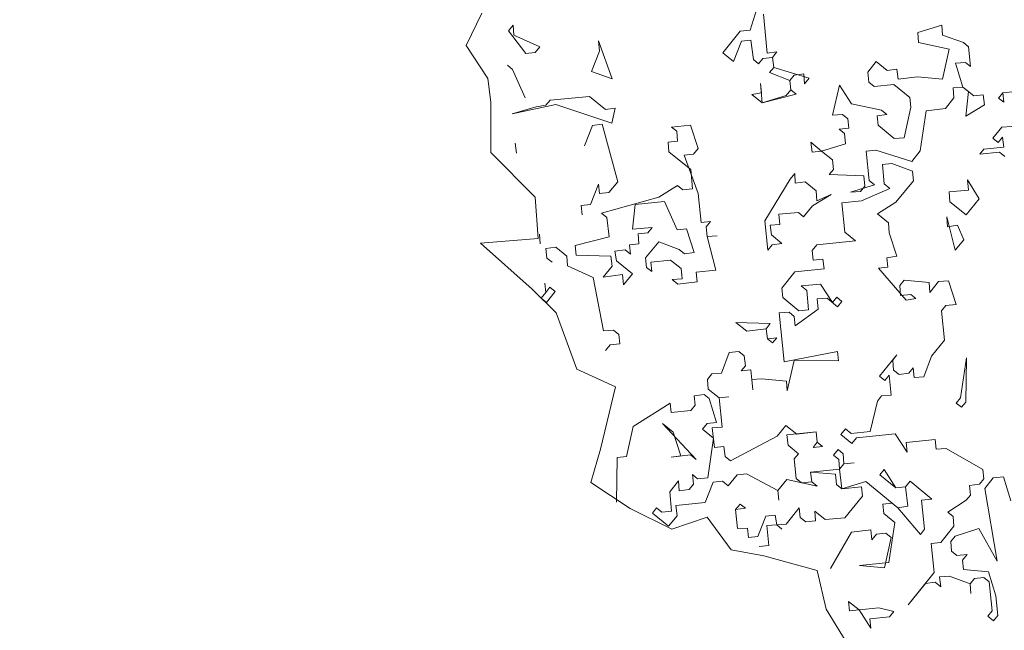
# Model space of a CAD drawing. Header units: millimetres. Extents: x 6487905018 to 6488192500, y 5882180700 to 5882375224.
# Tile 214 of 256: x 6488056913 to 6488058046, y 5882290696 to 5882291399. Entities that reach past the tile are written whole.
import ezdxf
from ezdxf.xclip import XClip

# ---------------------------------------------------------------- set-up
doc = ezdxf.new("R2010")
doc.units = ezdxf.units.MM
doc.header["$MEASUREMENT"] = 0
doc.header["$XCLIPFRAME"] = 2
doc.linetypes.add('Wipeout_Contour', pattern=[1000, 0, -1000])
doc.layers.add('drzewa_Nr_pióra__154', color=94, linetype='Continuous', lineweight=5)
doc.layers.add('Mapa cyfrowa', color=7, linetype='Continuous')
doc.layers.add('Zamość 06.10._2_Mapa cyfrowa', color=7, linetype='Continuous')

# ---------------------------------------------------------------- blocks, each defined once
blk = doc.blocks.new('Rysunek_1_2')
at = {"color": 254, "linetype": 'Wipeout_Contour', "lineweight": 0, "ltscale": 70061284114.24681}
blk.add_wipeout([(6487915525.867126, 5882181505.900702), (6488146644.289524, 5882181505.900702), (6488146644.289524, 5882373115.540435), (6488107628.768834, 5882373115.540435), (6488107628.768834, 5882320263.490532), (6488101226.436201, 5882320263.490532), (6488101226.436201, 5882373115.540435), (6487915525.867126, 5882373115.540435)], dxfattribs=at).dxf.layer = 'Zamość 06.10._2_Mapa cyfrowa'

msp = doc.modelspace()

# ---------------------------------------------------------------- block references
at = {"layer": 'Mapa cyfrowa', "color": 22, "linetype": 'Continuous', "lineweight": 5}
ref = msp.add_blockref('Rysunek_1_2', (0, 0), dxfattribs=at)
XClip(ref).set_block_clipping_path([(6487915525.8671264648, 5882181505.9007024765), (6488146644.2895231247, 5882181505.9007024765), (6488146644.2895231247, 5882373115.5404348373), (6488107628.7688331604, 5882373115.5404348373), (6488107628.7688331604, 5882320263.4905319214), (6488101226.4362001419, 5882320263.4905319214), (6488101226.4362001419, 5882373115.5404348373), (6487915525.8671264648, 5882373115.5404348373)])

# ---------------------------------------------------------------- next in the draw order: linework, layer by layer
at = {"layer": 'drzewa_Nr_pióra__154', "linetype": 'Continuous'}
for p, q in [((6488057753.864823, 5882291386.787504), (6488057766.237041, 5882291427.629461)), ((6488057426.680216, 5882291369.111747), (6488057444.852207, 5882291406.316787)), ((6488057768.962555, 5882291405.363861), (6488057773.19429, 5882291360.281285)), ((6488057475.709287, 5882291386.130871), (6488057480.993492, 5882291392.632595)), ((6488057495.416196, 5882291360.08906), (6488057475.709287, 5882291386.130871)), ((6488057480.993492, 5882291392.632595), (6488057481.746602, 5882291381.224108)), ((6488057722.074398, 5882291360.956313), (6488057742.078893, 5882291385.569986)), ((6488057742.078893, 5882291385.569986), (6488057753.864823, 5882291386.787504)), ((6488057946.848937, 5882291384.176133), (6488057974.48571, 5882291392.561521)), ((6488057947.602047, 5882291372.767646), (6488057946.848937, 5882291384.176133)), ((6488057974.48571, 5882291392.561521), (6488057975.238819, 5882291381.153033)), ((6488057481.746602, 5882291381.224108), (6488057511.644481, 5882291367.721338)), ((6488057580.210176, 5882291362.892656), (6488057578.992658, 5882291374.678587)), ((6488057578.992658, 5882291374.678587), (6488057595.010323, 5882291330.81353)), ((6488057743.673855, 5882291374.248464), (6488057734.613439, 5882291350.765345)), ((6488057754.617933, 5882291375.379017), (6488057743.673855, 5882291374.248464)), ((6488057757.343449, 5882291353.113417), (6488057754.617933, 5882291375.379017)), ((6488057982.871098, 5882291364.924748), (6488057947.602047, 5882291372.767646)), ((6488057975.238819, 5882291381.153033), (6488057999.099382, 5882291372.557026)), ((6488057451.682187, 5882291331.187008), (6488057426.680216, 5882291369.111747)), ((6488057511.644481, 5882291367.721338), (6488057506.360274, 5882291361.219613)), ((6488057571.14976, 5882291339.409537), (6488057580.210176, 5882291362.892656)), ((6488057773.19429, 5882291360.281285), (6488057784.515812, 5882291361.876247)), ((6488057784.515812, 5882291361.876247), (6488057779.231606, 5882291355.374522)), ((6488057974.941235, 5882291330.49755), (6488057982.871098, 5882291364.924748)), ((6488057999.099382, 5882291372.557026), (6488058005.136698, 5882291367.650264)), ((6488058005.136698, 5882291367.650264), (6488058007.48477, 5882291344.920254)), ((6488057506.360274, 5882291361.219613), (6488057495.416196, 5882291360.08906)), ((6488057734.613439, 5882291350.765345), (6488057722.074398, 5882291360.956313)), ((6488057763.380764, 5882291348.206654), (6488057757.343449, 5882291353.113417)), ((6488057768.287527, 5882291354.243969), (6488057763.380764, 5882291348.206654)), ((6488057779.231606, 5882291355.374522), (6488057768.287527, 5882291354.243969)), ((6488057780.826568, 5882291344.053), (6488057779.231606, 5882291355.374522)), ((6488057779.231606, 5882291355.374522), (6488057780.826568, 5882291344.053)), ((6488057889.016702, 5882291338.638033), (6488057898.830227, 5882291350.712665)), ((6488057898.830227, 5882291350.712665), (6488057911.369267, 5882291340.521695)), ((6488057480.318464, 5882291341.512704), (6488057474.281148, 5882291346.419466)), ((6488057494.741167, 5882291308.969169), (6488057480.318464, 5882291341.512704)), ((6488057595.010323, 5882291330.81353), (6488057571.14976, 5882291339.409537)), ((6488057775.919805, 5882291338.015684), (6488057780.826568, 5882291344.053)), ((6488057780.826568, 5882291344.053), (6488057821.668525, 5882291331.680783)), ((6488057911.369267, 5882291340.521695), (6488057922.690789, 5882291342.116657)), ((6488057922.690789, 5882291342.116657), (6488057923.908308, 5882291330.330727)), ((6488058001.447453, 5882291349.827017), (6488057990.038966, 5882291349.073907)), ((6488057990.038966, 5882291349.073907), (6488057998.424354, 5882291321.437135)), ((6488058007.48477, 5882291344.920254), (6488058001.447453, 5882291349.827017)), ((6488057455.097177, 5882291303.867088), (6488057451.682187, 5882291331.187008)), ((6488057799.402924, 5882291328.955269), (6488057775.919805, 5882291338.015684)), ((6488057804.309687, 5882291334.992584), (6488057799.402924, 5882291328.955269)), ((6488057799.402924, 5882291328.955269), (6488057800.533477, 5882291318.011189)), ((6488057800.533477, 5882291318.011189), (6488057799.402924, 5882291328.955269)), ((6488057815.631208, 5882291336.587546), (6488057804.309687, 5882291334.992584)), ((6488057816.384318, 5882291325.179059), (6488057815.631208, 5882291336.587546)), ((6488057821.668525, 5882291331.680783), (6488057816.384318, 5882291325.179059)), ((6488057890.23422, 5882291326.852102), (6488057889.016702, 5882291338.638033)), ((6488057923.908308, 5882291330.330727), (6488057946.173909, 5882291333.056242)), ((6488057946.173909, 5882291333.056242), (6488057974.941235, 5882291330.49755)), ((6488057766.859388, 5882291314.532565), (6488057765.728836, 5882291325.476644)), ((6488057765.728836, 5882291325.476644), (6488057767.612498, 5882291303.124078)), ((6488057795.24927, 5882291311.509465), (6488057800.533477, 5882291318.011189)), ((6488057800.533477, 5882291318.011189), (6488057806.570793, 5882291313.104427)), ((6488057848.630269, 5882291288.94628), (6488057856.560132, 5882291323.373477)), ((6488057856.560132, 5882291323.373477), (6488057870.229725, 5882291302.23843)), ((6488057896.271536, 5882291321.945339), (6488057890.23422, 5882291326.852102)), ((6488057919.001545, 5882291324.29341), (6488057896.271536, 5882291321.945339)), ((6488057937.577902, 5882291309.195679), (6488057919.001545, 5882291324.29341)), ((6488057998.424354, 5882291321.437135), (6488057987.480275, 5882291320.306581)), ((6488057987.480275, 5882291320.306581), (6488057988.233385, 5882291308.898094)), ((6488058004.926079, 5882291316.152928), (6488057998.424354, 5882291321.437135)), ((6488057998.424354, 5882291321.437135), (6488058010.963394, 5882291311.246165)), ((6488058001.902978, 5882291287.763046), (6488058004.926079, 5882291316.152928)), ((6488057518.60173, 5882291300.373161), (6488057523.508492, 5882291306.410478)), ((6488057523.508492, 5882291306.410478), (6488057568.591069, 5882291310.642212)), ((6488057568.591069, 5882291310.642212), (6488057587.167425, 5882291295.544479)), ((6488057755.537867, 5882291312.937603), (6488057766.859388, 5882291314.532565)), ((6488057767.612498, 5882291303.124078), (6488057755.537867, 5882291312.937603)), ((6488057806.570793, 5882291313.104427), (6488057767.612498, 5882291303.124078)), ((6488057767.612498, 5882291303.124078), (6488057795.24927, 5882291311.509465)), ((6488057938.708455, 5882291298.2516), (6488057937.577902, 5882291309.195679)), ((6488057988.233385, 5882291308.898094), (6488057978.419859, 5882291296.823462)), ((6488058010.963394, 5882291311.246165), (6488058021.907473, 5882291312.376719)), ((6488058021.907473, 5882291312.376719), (6488058023.502435, 5882291301.055197)), ((6488058039.73072, 5882291308.687474), (6488058044.637483, 5882291314.724791)), ((6488058045.768036, 5882291303.780711), (6488058039.73072, 5882291308.687474)), ((6488058055.581561, 5882291315.855343), (6488058044.637483, 5882291314.724791)), ((6488058044.637483, 5882291314.724791), (6488058055.581561, 5882291315.855343)), ((6488058044.637483, 5882291314.724791), (6488058045.768036, 5882291303.780711)), ((6488057455.097177, 5882291245.81226), (6488057455.097177, 5882291303.867088)), ((6488057530.010218, 5882291301.126271), (6488057479.643435, 5882291290.392812)), ((6488057479.643435, 5882291290.392812), (6488057507.280208, 5882291298.778199)), ((6488057507.280208, 5882291298.778199), (6488057518.60173, 5882291300.373161)), ((6488057594.335294, 5882291279.693638), (6488057530.010218, 5882291301.126271)), ((6488057587.167425, 5882291295.544479), (6488057598.488947, 5882291297.139441)), ((6488057598.488947, 5882291297.139441), (6488057594.335294, 5882291279.693638)), ((6488057870.229725, 5882291302.23843), (6488057905.034367, 5882291294.772976)), ((6488057905.034367, 5882291294.772976), (6488057911.071682, 5882291289.866213)), ((6488057930.865558, 5882291262.98255), (6488057938.708455, 5882291298.2516)), ((6488057956.154259, 5882291294.097947), (6488057949.441914, 5882291247.884818)), ((6488057978.419859, 5882291296.823462), (6488057956.154259, 5882291294.097947)), ((6488058023.502435, 5882291301.055197), (6488058001.902978, 5882291287.763046)), ((6488057860.038756, 5882291289.699389), (6488057848.630269, 5882291288.94628)), ((6488057866.076072, 5882291284.792626), (6488057860.038756, 5882291289.699389)), ((6488057867.206625, 5882291273.848547), (6488057866.076072, 5882291284.792626)), ((6488057911.071682, 5882291289.866213), (6488057899.75016, 5882291288.271251)), ((6488057899.75016, 5882291288.271251), (6488057900.880713, 5882291277.327172)), ((6488057572.069694, 5882291276.968123), (6488057563.009277, 5882291253.485004)), ((6488057583.391215, 5882291278.563086), (6488057572.069694, 5882291276.968123)), ((6488057601.292543, 5882291212.345462), (6488057583.391215, 5882291278.563086)), ((6488057663.278433, 5882291275.329366), (6488057685.16659, 5882291277.590471)), ((6488057669.315748, 5882291270.422603), (6488057663.278433, 5882291275.329366)), ((6488057685.16659, 5882291277.590471), (6488057693.92942, 5882291250.418108)), ((6488057856.262547, 5882291272.717995), (6488057867.206625, 5882291273.848547)), ((6488057862.299862, 5882291267.811232), (6488057856.262547, 5882291272.717995)), ((6488057900.880713, 5882291277.327172), (6488057919.45707, 5882291262.229441)), ((6488058033.018375, 5882291262.474345), (6488058043.209344, 5882291275.013386)), ((6488058043.209344, 5882291275.013386), (6488058065.561911, 5882291276.897049)), ((6488057670.068858, 5882291259.014115), (6488057669.315748, 5882291270.422603)), ((6488057863.517381, 5882291256.025301), (6488057862.299862, 5882291267.811232)), ((6488057919.45707, 5882291262.229441), (6488057930.865558, 5882291262.98255)), ((6488058039.055692, 5882291257.567582), (6488058033.018375, 5882291262.474345)), ((6488058043.962454, 5882291263.604898), (6488058039.055692, 5882291257.567582)), ((6488058045.557416, 5882291252.283377), (6488058043.962454, 5882291263.604898)), ((6488057484.717022, 5882291245.397202), (6488057483.122061, 5882291256.718723)), ((6488057659.12478, 5882291257.883562), (6488057670.068858, 5882291259.014115)), ((6488057660.255333, 5882291246.939484), (6488057659.12478, 5882291257.883562)), ((6488057693.92942, 5882291250.418108), (6488057688.645215, 5882291243.916384)), ((6488057824.93653, 5882291246.50936), (6488057823.341568, 5882291257.830882)), ((6488057823.341568, 5882291257.830882), (6488057835.880609, 5882291247.639914)), ((6488057835.880609, 5882291247.639914), (6488057863.517381, 5882291256.025301)), ((6488057898.322022, 5882291248.559847), (6488057887.377944, 5882291247.429294)), ((6488057939.628388, 5882291235.810186), (6488057898.322022, 5882291248.559847)), ((6488058017.920644, 5882291243.897989), (6488058022.827407, 5882291249.935305)), ((6488058022.827407, 5882291249.935305), (6488058045.557416, 5882291252.283377)), ((6488057506.322025, 5882291194.587411), (6488057455.097177, 5882291245.81226)), ((6488057685.333414, 5882291226.557546), (6488057660.255333, 5882291246.939484)), ((6488057688.645215, 5882291243.916384), (6488057677.701136, 5882291242.78583)), ((6488057677.701136, 5882291242.78583), (6488057693.718801, 5882291198.920774)), ((6488057835.880609, 5882291247.639914), (6488057824.93653, 5882291246.50936)), ((6488057848.419649, 5882291237.448944), (6488057835.880609, 5882291247.639914)), ((6488057849.550202, 5882291226.504866), (6488057848.419649, 5882291237.448944)), ((6488057887.377944, 5882291247.429294), (6488057890.856568, 5882291213.755205)), ((6488057949.441914, 5882291247.884818), (6488057939.628388, 5882291235.810186)), ((6488058040.650653, 5882291246.24606), (6488058017.920644, 5882291243.897989)), ((6488058046.687969, 5882291241.339297), (6488058040.650653, 5882291246.24606)), ((6488057687.217076, 5882291204.204979), (6488057685.333414, 5882291226.557546)), ((6488057844.643439, 5882291220.467549), (6488057849.550202, 5882291226.504866)), ((6488057916.898378, 5882291233.462115), (6488057905.9543, 5882291232.331562)), ((6488057905.9543, 5882291232.331562), (6488057907.837963, 5882291209.978995)), ((6488057940.381498, 5882291224.401699), (6488057916.898378, 5882291233.462115)), ((6488057770.582918, 5882291167.297172), (6488057799.647829, 5882291215.393963)), ((6488057799.647829, 5882291215.393963), (6488057804.932035, 5882291221.895688)), ((6488057804.932035, 5882291221.895688), (6488057805.685144, 5882291210.4872)), ((6488057884.354843, 5882291219.039412), (6488057844.643439, 5882291220.467549)), ((6488057885.572362, 5882291207.253481), (6488057884.354843, 5882291219.039412)), ((6488057941.512051, 5882291213.457621), (6488057940.381498, 5882291224.401699)), ((6488058005.170983, 5882291202.591622), (6488058003.953465, 5882291214.377554)), ((6488058003.953465, 5882291214.377554), (6488058017.245615, 5882291192.778097)), ((6488057569.966527, 5882291186.136827), (6488057579.026943, 5882291209.619946)), ((6488057579.026943, 5882291209.619946), (6488057580.157495, 5882291198.675868)), ((6488057591.101575, 5882291199.806421), (6488057601.292543, 5882291212.345462)), ((6488057648.636226, 5882291194.689038), (6488057670.235682, 5882291207.981189)), ((6488057670.235682, 5882291207.981189), (6488057676.272998, 5882291203.074427)), ((6488057676.272998, 5882291203.074427), (6488057687.217076, 5882291204.204979)), ((6488057805.685144, 5882291210.4872), (6488057817.006667, 5882291212.082162)), ((6488057817.006667, 5882291212.082162), (6488057829.545708, 5882291201.891193)), ((6488057896.893884, 5882291208.848442), (6488057869.257112, 5882291200.463055)), ((6488057880.665599, 5882291201.216165), (6488057885.572362, 5882291207.253481)), ((6488057914.339687, 5882291204.69479), (6488057881.796152, 5882291190.272086)), ((6488057890.856568, 5882291213.755205), (6488057896.893884, 5882291208.848442)), ((6488057907.837963, 5882291209.978995), (6488057914.339687, 5882291204.69479)), ((6488057921.507556, 5882291188.843947), (6488057941.512051, 5882291213.457621)), ((6488057509.737016, 5882291146.777552), (6488057506.322025, 5882291194.587411)), ((6488057580.157495, 5882291198.675868), (6488057591.101575, 5882291199.806421)), ((6488057582.505568, 5882291175.945858), (6488057648.636226, 5882291194.689038)), ((6488057693.718801, 5882291198.920774), (6488057697.197426, 5882291165.246685)), ((6488057846.991511, 5882291197.73754), (6488057825.392055, 5882291184.44539)), ((6488057829.545708, 5882291201.891193), (6488057830.298818, 5882291190.482705)), ((6488057830.298818, 5882291190.482705), (6488057846.991511, 5882291197.73754)), ((6488057869.257112, 5882291200.463055), (6488057880.665599, 5882291201.216165)), ((6488057982.818418, 5882291200.70796), (6488058005.170983, 5882291202.591622)), ((6488057983.571527, 5882291189.299473), (6488057982.818418, 5882291200.70796)), ((6488058017.245615, 5882291192.778097), (6488058002.147883, 5882291174.20174)), ((6488057559.022449, 5882291185.006274), (6488057569.966527, 5882291186.136827)), ((6488057560.153001, 5882291174.062196), (6488057559.022449, 5882291185.006274)), ((6488057621.463861, 5882291185.926208), (6488057618.440762, 5882291157.536325)), ((6488057655.13795, 5882291189.404833), (6488057621.463861, 5882291185.926208)), ((6488057669.560654, 5882291156.861298), (6488057655.13795, 5882291189.404833)), ((6488057825.392055, 5882291184.44539), (6488057815.201085, 5882291171.906349)), ((6488057881.796152, 5882291190.272086), (6488057859.066143, 5882291187.924014)), ((6488057859.066143, 5882291187.924014), (6488057862.544767, 5882291154.249927)), ((6488057900.372509, 5882291175.174355), (6488057921.507556, 5882291188.843947)), ((6488058002.147883, 5882291174.20174), (6488057983.571527, 5882291189.299473)), ((6488057588.542883, 5882291171.039096), (6488057582.505568, 5882291175.945858)), ((6488057591.268398, 5882291148.773495), (6488057588.542883, 5882291171.039096)), ((6488057809.16377, 5882291176.813112), (6488057786.811203, 5882291174.929449)), ((6488057786.811203, 5882291174.929449), (6488057788.028722, 5882291163.143518)), ((6488057815.201085, 5882291171.906349), (6488057809.16377, 5882291176.813112)), ((6488057912.91155, 5882291164.983385), (6488057900.372509, 5882291175.174355)), ((6488057980.259726, 5882291171.940635), (6488057981.012836, 5882291160.532147)), ((6488057989.775666, 5882291133.359783), (6488057980.259726, 5882291171.940635)), ((6488057618.440762, 5882291157.536325), (6488057640.793328, 5882291159.419989)), ((6488057640.793328, 5882291159.419989), (6488057635.886565, 5882291153.382672)), ((6488057680.504732, 5882291157.99185), (6488057669.560654, 5882291156.861298)), ((6488057689.267563, 5882291130.819487), (6488057680.504732, 5882291157.99185)), ((6488057697.197426, 5882291165.246685), (6488057708.141504, 5882291166.377238)), ((6488057708.141504, 5882291166.377238), (6488057703.234742, 5882291160.339922)), ((6488057703.234742, 5882291160.339922), (6488057704.365294, 5882291149.395844)), ((6488057774.061543, 5882291133.623083), (6488057770.582918, 5882291167.297172)), ((6488057788.028722, 5882291163.143518), (6488057776.620234, 5882291162.390409)), ((6488057776.620234, 5882291162.390409), (6488057778.215197, 5882291151.068887)), ((6488057913.66466, 5882291153.574898), (6488057912.91155, 5882291164.983385)), ((6488057981.012836, 5882291160.532147), (6488057992.334357, 5882291162.127109)), ((6488057992.334357, 5882291162.127109), (6488057999.589192, 5882291145.434415)), ((6488057443.461561, 5882291141.465895), (6488057509.737016, 5882291146.777552)), ((6488057512.134291, 5882291140.598727), (6488057511.381181, 5882291152.007215)), ((6488057552.310104, 5882291138.793145), (6488057591.268398, 5882291148.773495)), ((6488057635.886565, 5882291153.382672), (6488057624.942487, 5882291152.25212)), ((6488057624.942487, 5882291152.25212), (6488057625.695597, 5882291140.843632)), ((6488057704.365294, 5882291149.395844), (6488057715.773783, 5882291150.148953)), ((6488057715.773783, 5882291150.148953), (6488057704.365294, 5882291149.395844)), ((6488057704.365294, 5882291149.395844), (6488057714.345644, 5882291110.437549)), ((6488057778.215197, 5882291151.068887), (6488057790.289828, 5882291141.255361)), ((6488057862.544767, 5882291154.249927), (6488057875.083808, 5882291144.058957)), ((6488057922.42749, 5882291126.402534), (6488057913.66466, 5882291153.574898)), ((6488057502.907036, 5882291088.722723), (6488057443.461561, 5882291141.465895)), ((6488057529.957538, 5882291136.909483), (6488057518.636016, 5882291135.314521)), ((6488057518.636016, 5882291135.314521), (6488057519.766568, 5882291124.370442)), ((6488057542.496578, 5882291126.718513), (6488057529.957538, 5882291136.909483)), ((6488057553.440657, 5882291127.849067), (6488057552.310104, 5882291138.793145)), ((6488057625.695597, 5882291140.843632), (6488057614.751517, 5882291139.713079)), ((6488057614.751517, 5882291139.713079), (6488057615.882071, 5882291128.769)), ((6488057633.327874, 5882291124.615347), (6488057648.425606, 5882291143.191704)), ((6488057648.425606, 5882291143.191704), (6488057671.908725, 5882291134.131288)), ((6488057778.968306, 5882291139.660398), (6488057774.061543, 5882291133.623083)), ((6488057790.289828, 5882291141.255361), (6488057778.968306, 5882291139.660398)), ((6488057830.465641, 5882291139.44978), (6488057825.181435, 5882291132.948054)), ((6488057875.083808, 5882291144.058957), (6488057830.465641, 5882291139.44978)), ((6488057999.589192, 5882291145.434415), (6488057989.775666, 5882291133.359783)), ((6488057519.766568, 5882291124.370442), (6488057525.803885, 5882291119.463679)), ((6488057543.249688, 5882291115.310026), (6488057542.496578, 5882291126.718513)), ((6488057593.152061, 5882291126.420929), (6488057553.440657, 5882291127.849067)), ((6488057594.747023, 5882291115.099406), (6488057593.152061, 5882291126.420929)), ((6488057609.844755, 5882291133.675763), (6488057598.058824, 5882291132.458244)), ((6488057598.058824, 5882291132.458244), (6488057599.653786, 5882291121.136723)), ((6488057615.882071, 5882291128.769), (6488057609.844755, 5882291133.675763)), ((6488057634.458427, 5882291113.671268), (6488057633.327874, 5882291124.615347)), ((6488057671.908725, 5882291134.131288), (6488057677.946041, 5882291129.224524)), ((6488057677.946041, 5882291129.224524), (6488057689.267563, 5882291130.819487)), ((6488057825.181435, 5882291132.948054), (6488057826.311988, 5882291122.003976)), ((6488057911.105968, 5882291124.807572), (6488057922.42749, 5882291126.402534)), ((6488057912.236521, 5882291113.863494), (6488057911.105968, 5882291124.807572)), ((6488057573.147567, 5882291101.807257), (6488057543.249688, 5882291115.310026)), ((6488057584.556054, 5882291102.560366), (6488057594.747023, 5882291115.099406)), ((6488057599.653786, 5882291121.136723), (6488057618.230143, 5882291106.038991)), ((6488057640.495743, 5882291108.764505), (6488057634.458427, 5882291113.671268)), ((6488057662.0952, 5882291122.056656), (6488057639.36519, 5882291119.708585)), ((6488057639.36519, 5882291119.708585), (6488057640.495743, 5882291108.764505)), ((6488057674.169831, 5882291112.243131), (6488057662.0952, 5882291122.056656)), ((6488057675.38735, 5882291100.457199), (6488057674.169831, 5882291112.243131)), ((6488057826.311988, 5882291122.003976), (6488057837.256066, 5882291123.134529)), ((6488057837.256066, 5882291123.134529), (6488057838.851028, 5882291111.813007)), ((6488057901.292442, 5882291112.732941), (6488057912.236521, 5882291113.863494)), ((6488057933.160949, 5882291076.035752), (6488057901.292442, 5882291112.732941)), ((6488057585.011579, 5882291040.496396), (6488057573.147567, 5882291101.807257)), ((6488057606.821654, 5882291105.285881), (6488057584.556054, 5882291102.560366)), ((6488057608.039173, 5882291093.49995), (6488057606.821654, 5882291105.285881)), ((6488057618.230143, 5882291106.038991), (6488057608.039173, 5882291093.49995)), ((6488057714.345644, 5882291110.437549), (6488057691.615635, 5882291108.089478)), ((6488057691.615635, 5882291108.089478), (6488057692.746188, 5882291097.145398)), ((6488057805.17694, 5882291108.334382), (6488057790.079208, 5882291089.758026)), ((6488057838.851028, 5882291111.813007), (6488057805.17694, 5882291108.334382)), ((6488057518.33843, 5882291084.659038), (6488057517.207877, 5882291095.603117)), ((6488057518.33843, 5882291084.659038), (6488057523.245193, 5882291090.696354)), ((6488057523.245193, 5882291090.696354), (6488057529.282509, 5882291085.789591)), ((6488057663.978863, 5882291099.70409), (6488057675.38735, 5882291100.457199)), ((6488057670.480587, 5882291094.419884), (6488057663.978863, 5882291099.70409)), ((6488057692.746188, 5882291097.145398), (6488057670.480587, 5882291094.419884)), ((6488057790.079208, 5882291089.758026), (6488057791.209762, 5882291078.813947)), ((6488057812.34481, 5882291092.483541), (6488057834.697375, 5882291094.367204)), ((6488057818.846534, 5882291087.199335), (6488057812.34481, 5882291092.483541)), ((6488057834.697375, 5882291094.367204), (6488057848.366969, 5882291073.232156)), ((6488057930.812878, 5882291098.765761), (6488057925.906115, 5882291092.728446)), ((6488057925.906115, 5882291092.728446), (6488057926.659225, 5882291081.319959)), ((6488057959.580203, 5882291096.20707), (6488057930.812878, 5882291098.765761)), ((6488057960.333313, 5882291084.798583), (6488057959.580203, 5882291096.20707)), ((6488057970.524282, 5882291097.337624), (6488057960.333313, 5882291084.798583)), ((6488057981.932769, 5882291098.090734), (6488057970.524282, 5882291097.337624)), ((6488057990.6956, 5882291070.918369), (6488057981.932769, 5882291098.090734)), ((6488057530.226955, 5882291061.402803), (6488057502.907036, 5882291088.722723)), ((6488057513.054224, 5882291078.157313), (6488057518.33843, 5882291084.659038)), ((6488057519.09154, 5882291073.25055), (6488057513.054224, 5882291078.157313)), ((6488057529.282509, 5882291085.789591), (6488057519.09154, 5882291073.25055)), ((6488057791.209762, 5882291078.813947), (6488057809.786118, 5882291063.716215)), ((6488057820.730197, 5882291064.846768), (6488057818.846534, 5882291087.199335)), ((6488057842.329653, 5882291078.138919), (6488057830.921165, 5882291077.385809)), ((6488057854.404284, 5882291068.325393), (6488057842.329653, 5882291078.138919)), ((6488057848.366969, 5882291073.232156), (6488057853.273732, 5882291079.269472)), ((6488057853.273732, 5882291079.269472), (6488057859.311048, 5882291074.362709)), ((6488057926.659225, 5882291081.319959), (6488057938.445155, 5882291082.537477)), ((6488057938.445155, 5882291082.537477), (6488057944.482471, 5882291077.630714)), ((6488057830.921165, 5882291077.385809), (6488057832.138684, 5882291065.599878)), ((6488057859.311048, 5882291074.362709), (6488057854.404284, 5882291068.325393)), ((6488057944.482471, 5882291077.630714), (6488057933.160949, 5882291076.035752)), ((6488057974.002906, 5882291063.663535), (6488057978.909669, 5882291069.700851)), ((6488057978.909669, 5882291069.700851), (6488057990.6956, 5882291070.918369)), ((6488057554.131885, 5882290996.517994), (6488057530.226955, 5882291061.402803)), ((6488057798.464596, 5882291062.121253), (6488057787.056108, 5882291061.368144)), ((6488057787.056108, 5882291061.368144), (6488057792.882805, 5882291004.964046)), ((6488057804.501912, 5882291057.214491), (6488057798.464596, 5882291062.121253)), ((6488057805.632464, 5882291046.270411), (6488057804.501912, 5882291057.214491)), ((6488057832.138684, 5882291065.599878), (6488057805.632464, 5882291046.270411)), ((6488057809.786118, 5882291063.716215), (6488057820.730197, 5882291064.846768)), ((6488057977.481531, 5882291029.989447), (6488057974.002906, 5882291063.663535)), ((6488057749.692776, 5882291040.066272), (6488057737.153735, 5882291050.257241)), ((6488057737.153735, 5882291050.257241), (6488057776.865139, 5882291048.829103)), ((6488057776.865139, 5882291048.829103), (6488057771.958377, 5882291042.791787)), ((6488057596.420066, 5882291041.249505), (6488057585.011579, 5882291040.496396)), ((6488057602.457382, 5882291036.342743), (6488057596.420066, 5882291041.249505)), ((6488057603.587935, 5882291025.398664), (6488057602.457382, 5882291036.342743)), ((6488057771.958377, 5882291042.791787), (6488057749.692776, 5882291040.066272)), ((6488057773.553338, 5882291031.470265), (6488057771.958377, 5882291042.791787)), ((6488057771.958377, 5882291042.791787), (6488057773.553338, 5882291031.470265)), ((6488057587.359651, 5882291017.766386), (6488057592.643856, 5882291024.268111)), ((6488057592.643856, 5882291024.268111), (6488057603.587935, 5882291025.398664)), ((6488057773.553338, 5882291031.470265), (6488057784.497417, 5882291032.600819)), ((6488057779.590654, 5882291026.563502), (6488057773.553338, 5882291031.470265)), ((6488057784.497417, 5882291032.600819), (6488057779.590654, 5882291026.563502)), ((6488057962.3838, 5882291011.413091), (6488057977.481531, 5882291029.989447)), ((6488057729.688281, 5882291015.4526), (6488057720.627865, 5882290991.969481)), ((6488057740.63236, 5882291016.583153), (6488057729.688281, 5882291015.4526)), ((6488057746.669676, 5882291011.67639), (6488057740.63236, 5882291016.583153)), ((6488057748.264638, 5882291000.354868), (6488057746.669676, 5882291011.67639)), ((6488057792.882805, 5882291004.964046), (6488057854.193666, 5882291016.828058)), ((6488057854.193666, 5882291016.828058), (6488057855.324219, 5882291005.883979)), ((6488057902.6679, 5882290988.227556), (6488057922.672395, 5882291012.841228)), ((6488057922.672395, 5882291012.841228), (6488057917.765633, 5882291006.803913)), ((6488057953.787792, 5882290987.552527), (6488057962.3838, 5882291011.413091)), ((6488057743.357875, 5882290994.317553), (6488057748.264638, 5882291000.354868)), ((6488057804.204327, 5882291006.559008), (6488057796.361429, 5882290971.289957)), ((6488057855.324219, 5882291005.883979), (6488057804.204327, 5882291006.559008)), ((6488057917.765633, 5882291006.803913), (6488057918.518742, 5882290995.395425)), ((6488057995.847268, 5882290963.394381), (6488058002.559612, 5882291009.607509)), ((6488058002.559612, 5882291009.607509), (6488058001.884583, 5882290958.487617)), ((6488057598.526754, 5882290976.028054), (6488057554.131885, 5882290996.517994)), ((6488057709.683786, 5882290990.838927), (6488057704.39958, 5882290984.337203)), ((6488057720.627865, 5882290991.969481), (6488057709.683786, 5882290990.838927)), ((6488057754.301953, 5882290995.448105), (6488057743.357875, 5882290994.317553)), ((6488057756.650025, 5882290972.718096), (6488057754.301953, 5882290995.448105)), ((6488057908.705216, 5882290983.320793), (6488057902.6679, 5882290988.227556)), ((6488057913.611979, 5882290989.358109), (6488057908.705216, 5882290983.320793)), ((6488057915.960051, 5882290966.628099), (6488057913.611979, 5882290989.358109)), ((6488057918.518742, 5882290995.395425), (6488057925.020467, 5882290990.111219)), ((6488057925.020467, 5882290990.111219), (6488057936.341989, 5882290991.706181)), ((6488057936.341989, 5882290991.706181), (6488057941.248752, 5882290997.743497)), ((6488057941.248752, 5882290997.743497), (6488057942.379305, 5882290986.799418)), ((6488057942.379305, 5882290986.799418), (6488057953.787792, 5882290987.552527)), ((6488057704.39958, 5882290984.337203), (6488057705.530133, 5882290973.393124)), ((6488057766.840994, 5882290985.257136), (6488057755.432507, 5882290984.504026)), ((6488057755.432507, 5882290984.504026), (6488057756.650025, 5882290972.718096)), ((6488057795.608319, 5882290982.698445), (6488057766.840994, 5882290985.257136)), ((6488057796.361429, 5882290971.289957), (6488057795.608319, 5882290982.698445)), ((6488057581.451804, 5882290904.313266), (6488057598.526754, 5882290976.028054)), ((6488057700.62337, 5882290967.355808), (6488057689.301848, 5882290965.760846)), ((6488057689.301848, 5882290965.760846), (6488057690.432402, 5882290954.816768)), ((6488057706.660686, 5882290962.449045), (6488057700.62337, 5882290967.355808)), ((6488057705.530133, 5882290973.393124), (6488057718.069174, 5882290963.202155)), ((6488057900.109209, 5882290959.460231), (6488057905.015972, 5882290965.497547)), ((6488057905.015972, 5882290965.497547), (6488057915.960051, 5882290966.628099)), ((6488057661.665076, 5882290957.375459), (6488057618.930572, 5882290930.413714)), ((6488057662.79563, 5882290946.43138), (6488057661.665076, 5882290957.375459)), ((6488057690.432402, 5882290954.816768), (6488057685.525639, 5882290948.779451)), ((6488057715.046074, 5882290934.812273), (6488057706.660686, 5882290962.449045)), ((6488057718.069174, 5882290963.202155), (6488057729.013253, 5882290964.332708)), ((6488057729.013253, 5882290964.332708), (6488057718.069174, 5882290963.202155)), ((6488057718.069174, 5882290963.202155), (6488057721.547799, 5882290929.528067)), ((6488057891.801903, 5882290924.568624), (6488057900.109209, 5882290959.460231)), ((6488057990.940505, 5882290957.357064), (6488057995.847268, 5882290963.394381)), ((6488057996.977821, 5882290952.450301), (6488057990.940505, 5882290957.357064)), ((6488058001.884583, 5882290958.487617), (6488057996.977821, 5882290952.450301)), ((6488057685.525639, 5882290948.779451), (6488057662.79563, 5882290946.43138)), ((6488057665.143701, 5882290923.70137), (6488057652.60466, 5882290933.89234)), ((6488057652.60466, 5882290933.89234), (6488057691.352335, 5882290892.375354)), ((6488057698.817789, 5882290927.179996), (6488057704.101995, 5882290933.68172)), ((6488057704.101995, 5882290933.68172), (6488057715.046074, 5882290934.812273)), ((6488057784.742322, 5882290919.039513), (6488057794.933291, 5882290931.578553)), ((6488057794.933291, 5882290931.578553), (6488057807.472332, 5882290921.387585)), ((6488057618.930572, 5882290930.413714), (6488057611.465118, 5882290895.609074)), ((6488057673.906531, 5882290896.529007), (6488057665.143701, 5882290923.70137)), ((6488057711.35683, 5882290916.989026), (6488057698.817789, 5882290927.179996)), ((6488057721.547799, 5882290929.528067), (6488057710.139311, 5882290928.774957)), ((6488057710.139311, 5882290928.774957), (6488057712.487383, 5882290906.044948)), ((6488057829.737932, 5882290924.113099), (6488057796.063845, 5882290920.634475)), ((6488057796.063845, 5882290920.634475), (6488057797.281363, 5882290908.848544)), ((6488057807.472332, 5882290921.387585), (6488057829.737932, 5882290924.113099)), ((6488057829.737932, 5882290924.113099), (6488057830.955451, 5882290912.327168)), ((6488057830.955451, 5882290912.327168), (6488057829.737932, 5882290924.113099)), ((6488057858.127814, 5882290921.089999), (6488057863.412021, 5882290927.591724)), ((6488057870.666855, 5882290910.899031), (6488057858.127814, 5882290921.089999)), ((6488057863.412021, 5882290927.591724), (6488057869.913746, 5882290922.307518)), ((6488057869.913746, 5882290922.307518), (6488057891.801903, 5882290924.568624)), ((6488057920.569228, 5882290922.009933), (6488057875.951061, 5882290917.400755)), ((6488057934.238822, 5882290900.874886), (6488057920.569228, 5882290922.009933)), ((6488057705.021929, 5882290871.240306), (6488057711.35683, 5882290916.989026)), ((6488057731.06374, 5882290890.947216), (6488057784.742322, 5882290919.039513)), ((6488057797.281363, 5882290908.848544), (6488057809.355994, 5882290899.035018)), ((6488057826.048688, 5882290906.289852), (6488057830.955451, 5882290912.327168)), ((6488057830.955451, 5882290912.327168), (6488057836.992767, 5882290907.420405)), ((6488057875.951061, 5882290917.400755), (6488057870.666855, 5882290910.899031)), ((6488057966.782357, 5882290915.297588), (6488057933.108269, 5882290911.818964)), ((6488057933.108269, 5882290911.818964), (6488057934.238822, 5882290900.874886)), ((6488057967.91291, 5882290904.35351), (6488057966.782357, 5882290915.297588)), ((6488057570.108001, 5882290865.93884), (6488057581.451804, 5882290904.313266)), ((6488057684.850611, 5882290897.65956), (6488057662.58501, 5882290894.934045)), ((6488057691.352335, 5882290892.375354), (6488057684.850611, 5882290897.65956)), ((6488057712.487383, 5882290906.044948), (6488057723.431461, 5882290907.175501)), ((6488057723.431461, 5882290907.175501), (6488057725.026423, 5882290895.853978)), ((6488057809.355994, 5882290899.035018), (6488057804.449232, 5882290892.997703)), ((6488057836.992767, 5882290907.420405), (6488057826.048688, 5882290906.289852)), ((6488057849.531808, 5882290897.229437), (6488057854.816013, 5882290903.731161)), ((6488057855.569123, 5882290892.322674), (6488057849.531808, 5882290897.229437)), ((6488057854.816013, 5882290903.731161), (6488057860.85333, 5882290898.824399)), ((6488057860.85333, 5882290898.824399), (6488057861.60644, 5882290887.415911)), ((6488057979.321398, 5882290905.10662), (6488057967.91291, 5882290904.35351)), ((6488058021.380874, 5882290880.948472), (6488057979.321398, 5882290905.10662)), ((6488057600.521039, 5882290894.47852), (6488057599.846011, 5882290843.358628)), ((6488057611.465118, 5882290895.609074), (6488057600.521039, 5882290894.47852)), ((6488057662.58501, 5882290894.934045), (6488057673.906531, 5882290896.529007)), ((6488057725.026423, 5882290895.853978), (6488057731.06374, 5882290890.947216)), ((6488057804.449232, 5882290892.997703), (6488057806.797303, 5882290870.267693)), ((6488057856.699677, 5882290881.378595), (6488057855.569123, 5882290892.322674)), ((6488057861.60644, 5882290887.415911), (6488057856.699677, 5882290881.378595)), ((6488057861.60644, 5882290887.415911), (6488057873.39237, 5882290888.63343)), ((6488057873.39237, 5882290888.63343), (6488057861.60644, 5882290887.415911)), ((6488057688.329235, 5882290863.985472), (6488057687.198682, 5882290874.92955)), ((6488057687.198682, 5882290874.92955), (6488057693.235998, 5882290870.022787)), ((6488057738.696017, 5882290874.718931), (6488057728.505048, 5882290862.179891)), ((6488057749.640096, 5882290875.849483), (6488057738.696017, 5882290874.718931)), ((6488057785.662255, 5882290856.598099), (6488057749.640096, 5882290875.849483)), ((6488057823.025588, 5882290877.89997), (6488057856.699677, 5882290881.378595)), ((6488057824.62055, 5882290866.578448), (6488057823.025588, 5882290877.89997)), ((6488057851.792913, 5882290875.341279), (6488057823.025588, 5882290877.89997)), ((6488057823.025588, 5882290877.89997), (6488057824.62055, 5882290866.578448)), ((6488057853.010432, 5882290863.555348), (6488057851.792913, 5882290875.341279)), ((6488057856.699677, 5882290881.378595), (6488057859.047749, 5882290858.648585)), ((6488057902.912806, 5882290874.666251), (6488057907.819569, 5882290880.703567)), ((6488057921.489161, 5882290859.568519), (6488057902.912806, 5882290874.666251)), ((6488057907.819569, 5882290880.703567), (6488057921.489161, 5882290859.568519)), ((6488058022.511427, 5882290870.004393), (6488058021.380874, 5882290880.948472)), ((6488057615.601704, 5882290836.013468), (6488057570.108001, 5882290865.93884)), ((6488057661.156872, 5882290855.222641), (6488057671.34784, 5882290867.761682)), ((6488057671.34784, 5882290867.761682), (6488057672.10095, 5882290856.353194)), ((6488057683.422472, 5882290857.948155), (6488057688.329235, 5882290863.985472)), ((6488057693.235998, 5882290870.022787), (6488057705.021929, 5882290871.240306)), ((6488057711.059245, 5882290866.333544), (6488057701.998829, 5882290842.850424)), ((6488057722.003324, 5882290867.464096), (6488057711.059245, 5882290866.333544)), ((6488057728.505048, 5882290862.179891), (6488057722.003324, 5882290867.464096)), ((6488057795.853225, 5882290869.137139), (6488057785.662255, 5882290856.598099)), ((6488057830.657866, 5882290861.671685), (6488057795.853225, 5882290869.137139)), ((6488057806.797303, 5882290870.267693), (6488057812.83462, 5882290865.360929)), ((6488057812.83462, 5882290865.360929), (6488057824.62055, 5882290866.578448)), ((6488057824.62055, 5882290866.578448), (6488057830.657866, 5882290861.671685)), ((6488057859.047749, 5882290858.648585), (6488057853.010432, 5882290863.555348)), ((6488057859.047749, 5882290858.648585), (6488057886.684521, 5882290867.033973)), ((6488057886.684521, 5882290867.033973), (6488057923.837234, 5882290836.83851)), ((6488057932.433241, 5882290860.699072), (6488057937.717446, 5882290867.200797)), ((6488057937.717446, 5882290867.200797), (6488057962.795528, 5882290846.818859)), ((6488058006.283142, 5882290862.372115), (6488058017.604664, 5882290863.967077)), ((6488058017.604664, 5882290863.967077), (6488058022.511427, 5882290870.004393)), ((6488058033.455505, 5882290871.134946), (6488058023.64198, 5882290859.060314)), ((6488058045.241436, 5882290872.352465), (6488058033.455505, 5882290871.134946)), ((6488058053.626823, 5882290844.715693), (6488058045.241436, 5882290872.352465)), ((6488057663.040534, 5882290832.870074), (6488057661.156872, 5882290855.222641)), ((6488057672.10095, 5882290856.353194), (6488057683.422472, 5882290857.948155)), ((6488057785.662255, 5882290856.598099), (6488057786.792809, 5882290845.65402)), ((6488057786.792809, 5882290845.65402), (6488057785.662255, 5882290856.598099)), ((6488057881.777758, 5882290860.996657), (6488057859.047749, 5882290858.648585)), ((6488057882.908311, 5882290850.052579), (6488057881.777758, 5882290860.996657)), ((6488057932.433241, 5882290860.699072), (6488057921.489161, 5882290859.568519)), ((6488057921.489161, 5882290859.568519), (6488057932.433241, 5882290860.699072)), ((6488057935.158755, 5882290838.433472), (6488057932.433241, 5882290860.699072)), ((6488058002.506932, 5882290845.39072), (6488058007.413695, 5882290851.428037)), ((6488058007.413695, 5882290851.428037), (6488058006.283142, 5882290862.372115)), ((6488058023.64198, 5882290859.060314), (6488058037.854064, 5882290775.019444)), ((6488057701.998829, 5882290842.850424), (6488057668.32474, 5882290839.371799)), ((6488057736.890435, 5882290834.543118), (6488057742.174642, 5882290841.044843)), ((6488057742.174642, 5882290841.044843), (6488057748.211958, 5882290836.13808)), ((6488057862.526373, 5882290824.974497), (6488057882.908311, 5882290850.052579)), ((6488057917.335508, 5882290842.122716), (6488057906.39143, 5882290840.992163)), ((6488057906.39143, 5882290840.992163), (6488057907.521983, 5882290830.048084)), ((6488057923.837234, 5882290836.83851), (6488057917.335508, 5882290842.122716)), ((6488057962.795528, 5882290846.818859), (6488057951.009597, 5882290845.60134)), ((6488057951.009597, 5882290845.60134), (6488057954.488222, 5882290811.927252)), ((6488057981.371884, 5882290831.721128), (6488058002.506932, 5882290845.39072)), ((6488057663.411563, 5882290812.108538), (6488057615.601704, 5882290836.013468)), ((6488057641.152377, 5882290830.608969), (6488057646.05914, 5882290836.646284)), ((6488057659.728733, 5882290815.511237), (6488057641.152377, 5882290830.608969)), ((6488057646.05914, 5882290836.646284), (6488057652.096456, 5882290831.739522)), ((6488057652.096456, 5882290831.739522), (6488057663.040534, 5882290832.870074)), ((6488057668.32474, 5882290839.371799), (6488057669.542259, 5882290827.585869)), ((6488057748.211958, 5882290836.13808), (6488057736.890435, 5882290834.543118)), ((6488057738.020988, 5882290823.599039), (6488057736.890435, 5882290834.543118)), ((6488057736.890435, 5882290834.543118), (6488057739.151542, 5882290812.654961)), ((6488057795.178196, 5882290818.017248), (6488057810.275928, 5882290836.593604)), ((6488057810.275928, 5882290836.593604), (6488057811.406481, 5882290825.649526)), ((6488057828.852284, 5882290821.495872), (6488057828.099174, 5882290832.90436)), ((6488057828.099174, 5882290832.90436), (6488057840.173806, 5882290823.090835)), ((6488057907.521983, 5882290830.048084), (6488057920.061024, 5882290819.857115)), ((6488057923.837234, 5882290836.83851), (6488057935.158755, 5882290838.433472)), ((6488057949.581459, 5882290805.889936), (6488057923.837234, 5882290836.83851)), ((6488057987.409201, 5882290826.814364), (6488057981.371884, 5882290831.721128)), ((6488057669.542259, 5882290827.585869), (6488057659.728733, 5882290815.511237)), ((6488057704.391442, 5882290825.768497), (6488057663.411563, 5882290812.108538)), ((6488057731.711362, 5882290788.203609), (6488057704.391442, 5882290825.768497)), ((6488057762.634661, 5882290803.594544), (6488057771.695077, 5882290827.077663)), ((6488057771.695077, 5882290827.077663), (6488057782.639155, 5882290828.208217)), ((6488057782.639155, 5882290828.208217), (6488057784.234118, 5882290816.886695)), ((6488057784.234118, 5882290816.886695), (6488057795.178196, 5882290818.017248)), ((6488057811.406481, 5882290825.649526), (6488057817.908206, 5882290820.365319)), ((6488057817.908206, 5882290820.365319), (6488057828.852284, 5882290821.495872)), ((6488057840.173806, 5882290823.090835), (6488057862.526373, 5882290824.974497)), ((6488057920.061024, 5882290819.857115), (6488057913.34868, 5882290773.643986)), ((6488057988.16231, 5882290815.405876), (6488057987.409201, 5882290826.814364)), ((6488057739.151542, 5882290812.654961), (6488057750.560029, 5882290813.408071)), ((6488057750.560029, 5882290813.408071), (6488057751.690582, 5882290802.463991)), ((6488057784.234118, 5882290816.886695), (6488057772.82563, 5882290816.133585)), ((6488057772.82563, 5882290816.133585), (6488057775.173701, 5882290793.403576)), ((6488057790.271434, 5882290811.979932), (6488057784.234118, 5882290816.886695)), ((6488057870.15865, 5882290808.746212), (6488057846.000503, 5882290766.686737)), ((6488057892.424252, 5882290811.471727), (6488057870.15865, 5882290808.746212)), ((6488057893.64177, 5882290799.685797), (6488057892.424252, 5882290811.471727)), ((6488057898.925976, 5882290806.187521), (6488057893.64177, 5882290799.685797)), ((6488057909.870055, 5882290807.318074), (6488057898.925976, 5882290806.187521)), ((6488057915.907371, 5882290802.411311), (6488057909.870055, 5882290807.318074)), ((6488057954.488222, 5882290811.927252), (6488057949.581459, 5882290805.889936)), ((6488057973.064578, 5882290796.82952), (6488057988.16231, 5882290815.405876)), ((6488058016.929635, 5882290812.847185), (6488057989.757272, 5882290804.084354)), ((6488058037.854064, 5882290775.019444), (6488058016.929635, 5882290812.847185)), ((6488057751.690582, 5882290802.463991), (6488057762.634661, 5882290803.594544)), ((6488057908.441916, 5882290767.60667), (6488057915.907371, 5882290802.411311)), ((6488057962.1205, 5882290795.698967), (6488057973.064578, 5882290796.82952)), ((6488057965.599124, 5882290762.024879), (6488057962.1205, 5882290795.698967)), ((6488057989.757272, 5882290804.084354), (6488057984.850509, 5882290798.047039)), ((6488057984.850509, 5882290798.047039), (6488057985.603619, 5882290786.638551)), ((6488057769.276251, 5882290781.373629), (6488057731.711362, 5882290788.203609)), ((6488057775.173701, 5882290793.403576), (6488057764.229623, 5882290792.273023)), ((6488057985.603619, 5882290786.638551), (6488057991.640935, 5882290781.731789)), ((6488057830.74607, 5882290764.298678), (6488057769.276251, 5882290781.373629)), ((6488057913.34868, 5882290773.643986), (6488057879.674591, 5882290770.165361)), ((6488057991.640935, 5882290781.731789), (6488058003.426866, 5882290782.949307)), ((6488058003.426866, 5882290782.949307), (6488057998.142659, 5882290776.447582)), ((6488057998.142659, 5882290776.447582), (6488057999.273212, 5882290765.503504)), ((6488057840.991039, 5882290719.90381), (6488057830.74607, 5882290764.298678)), ((6488057879.674591, 5882290770.165361), (6488057908.441916, 5882290767.60667)), ((6488057935.403661, 5882290724.872166), (6488057965.599124, 5882290762.024879)), ((6488057999.273212, 5882290765.503504), (6488058028.040538, 5882290762.944813)), ((6488058028.040538, 5882290762.944813), (6488058036.425925, 5882290735.30804)), ((6488057955.408155, 5882290749.485838), (6488057935.403661, 5882290724.872166)), ((6488057966.729677, 5882290751.0808), (6488057955.408155, 5882290749.485838)), ((6488057973.231402, 5882290745.796594), (6488057966.729677, 5882290751.0808)), ((6488057983.044928, 5882290757.871225), (6488057971.63644, 5882290757.118116)), ((6488057971.63644, 5882290757.118116), (6488057973.231402, 5882290745.796594)), ((6488058006.90549, 5882290749.275219), (6488057983.044928, 5882290757.871225)), ((6488058011.812253, 5882290755.312534), (6488058006.90549, 5882290749.275219)), ((6488058022.756331, 5882290756.443088), (6488058011.812253, 5882290755.312534)), ((6488058028.793648, 5882290751.536325), (6488058022.756331, 5882290756.443088)), ((6488058032.272272, 5882290717.862236), (6488058028.793648, 5882290751.536325)), ((6488058006.90549, 5882290749.275219), (6488058007.6586, 5882290737.866731)), ((6488058007.6586, 5882290737.866731), (6488058006.90549, 5882290749.275219)), ((6488057868.055484, 5882290717.914916), (6488057866.924932, 5882290728.858995)), ((6488057866.924932, 5882290728.858995), (6488057878.999563, 5882290719.045469)), ((6488058036.425925, 5882290735.30804), (6488058038.773997, 5882290712.578031)), ((6488057868.310959, 5882290675.508941), (6488057840.991039, 5882290719.90381)), ((6488057878.999563, 5882290719.045469), (6488057868.055484, 5882290717.914916)), ((6488057878.999563, 5882290719.045469), (6488057901.729572, 5882290721.393541)), ((6488057892.669156, 5882290697.910422), (6488057878.999563, 5882290719.045469)), ((6488057901.729572, 5882290721.393541), (6488057919.175376, 5882290717.239888)), ((6488057919.175376, 5882290717.239888), (6488057914.268613, 5882290711.202572)), ((6488058027.36551, 5882290711.824921), (6488058032.272272, 5882290717.862236)), ((6488057914.268613, 5882290711.202572), (6488057891.538604, 5882290708.854501)), ((6488057891.538604, 5882290708.854501), (6488057892.669156, 5882290697.910422)), ((6488058033.867234, 5882290706.540714), (6488058027.36551, 5882290711.824921)), ((6488058038.773997, 5882290712.578031), (6488058033.867234, 5882290706.540714))]:
    msp.add_line(p, q, dxfattribs=at)

doc.saveas('drawing.dxf')
